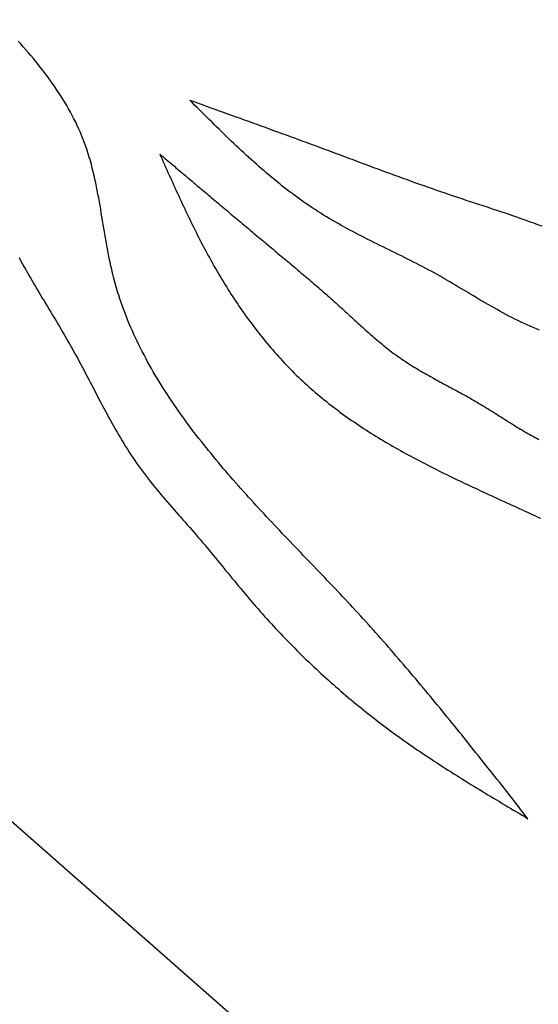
# Model space of a CAD drawing. Extents: x 15 to 1173, y 15 to 825.
# Tile 13 of 37: x 164 to 204, y 544 to 619. Entities that reach past the tile are written whole.
import ezdxf

# ---------------------------------------------------------------- set-up
doc = ezdxf.new("R2010")
doc.units = 0
doc.layers.get('0').update_dxf_attribs({"linetype": 'CONTINUOUS'})
doc.layers.add('BODY', color=3, linetype='CONTINUOUS')

msp = doc.modelspace()

# ---------------------------------------------------------------- linework, layer by layer
for points in [[(203.153, 557.934, 0), (202.973, 558.164, 0), (202.793, 558.393, 0), (202.613, 558.623, 0), (202.433, 558.853, 0), (202.253, 559.083, 0), (202.072, 559.312, 0), (201.892, 559.542, 0), (201.712, 559.772, 0), (201.531, 560.001, 0), (201.351, 560.231, 0), (201.171, 560.46, 0), (200.99, 560.689, 0), (200.809, 560.919, 0), (200.629, 561.148, 0), (200.448, 561.377, 0), (200.267, 561.606, 0), (200.086, 561.835, 0), (199.905, 562.063, 0), (199.724, 562.292, 0), (199.542, 562.521, 0), (199.361, 562.749, 0), (199.179, 562.977, 0), (198.997, 563.205, 0), (198.815, 563.433, 0), (198.633, 563.661, 0), (198.451, 563.889, 0), (198.269, 564.116, 0), (198.086, 564.344, 0), (197.903, 564.571, 0), (197.72, 564.798, 0), (197.537, 565.024, 0), (197.354, 565.251, 0), (197.17, 565.477, 0), (196.986, 565.704, 0), (196.802, 565.929, 0), (196.618, 566.155, 0), (196.434, 566.381, 0), (196.249, 566.606, 0), (196.064, 566.831, 0), (195.879, 567.055, 0), (195.693, 567.28, 0), (195.508, 567.504, 0), (195.322, 567.728, 0), (195.135, 567.952, 0), (194.949, 568.175, 0), (194.762, 568.398, 0), (194.575, 568.621, 0), (194.387, 568.843, 0), (194.199, 569.065, 0), (194.011, 569.287, 0), (193.823, 569.508, 0), (193.634, 569.73, 0), (193.445, 569.95, 0), (193.255, 570.171, 0), (193.065, 570.391, 0), (192.875, 570.611, 0), (192.685, 570.83, 0), (192.494, 571.049, 0), (192.302, 571.268, 0), (192.111, 571.486, 0), (191.918, 571.704, 0), (191.726, 571.922, 0), (191.533, 572.139, 0), (191.34, 572.355, 0), (191.146, 572.572, 0), (190.952, 572.787, 0), (190.757, 573.003, 0), (190.562, 573.218, 0), (190.367, 573.432, 0), (190.171, 573.646, 0), (189.974, 573.86, 0), (189.777, 574.073, 0), (189.58, 574.286, 0), (189.382, 574.498, 0), (189.184, 574.71, 0), (188.986, 574.922, 0), (188.787, 575.133, 0), (188.588, 575.344, 0), (188.389, 575.555, 0), (188.189, 575.766, 0), (187.989, 575.976, 0), (187.789, 576.186, 0), (187.589, 576.396, 0), (187.389, 576.606, 0), (187.188, 576.816, 0), (186.987, 577.025, 0), (186.786, 577.235, 0), (186.585, 577.444, 0), (186.384, 577.654, 0), (186.183, 577.863, 0), (185.982, 578.073, 0), (185.781, 578.283, 0), (185.58, 578.492, 0), (185.379, 578.702, 0), (185.179, 578.912, 0), (184.978, 579.122, 0), (184.777, 579.333, 0), (184.577, 579.543, 0), (184.376, 579.754, 0), (184.176, 579.965, 0), (183.976, 580.176, 0), (183.777, 580.388, 0), (183.577, 580.6, 0), (183.378, 580.812, 0), (183.179, 581.025, 0), (182.981, 581.238, 0), (182.782, 581.451, 0), (182.585, 581.665, 0), (182.387, 581.88, 0), (182.19, 582.095, 0), (181.994, 582.31, 0), (181.797, 582.527, 0), (181.602, 582.743, 0), (181.407, 582.961, 0), (181.212, 583.179, 0), (181.018, 583.397, 0), (180.825, 583.617, 0), (180.632, 583.837, 0), (180.44, 584.057, 0), (180.248, 584.279, 0), (180.057, 584.501, 0), (179.867, 584.724, 0), (179.677, 584.948, 0), (179.489, 585.173, 0), (179.3, 585.399, 0), (179.113, 585.626, 0), (178.927, 585.853, 0), (178.741, 586.082, 0), (178.556, 586.311, 0), (178.373, 586.542, 0), (178.19, 586.773, 0), (178.008, 587.006, 0), (177.827, 587.239, 0), (177.648, 587.474, 0), (177.469, 587.709, 0), (177.292, 587.945, 0), (177.116, 588.183, 0), (176.942, 588.421, 0), (176.769, 588.661, 0), (176.597, 588.901, 0), (176.427, 589.142, 0), (176.258, 589.385, 0), (176.091, 589.628, 0), (175.925, 589.872, 0), (175.761, 590.118, 0), (175.599, 590.364, 0), (175.439, 590.611, 0), (175.28, 590.86, 0), (175.124, 591.109, 0), (174.969, 591.36, 0), (174.816, 591.611, 0), (174.666, 591.864, 0), (174.517, 592.117, 0), (174.371, 592.372, 0), (174.226, 592.627, 0), (174.084, 592.884, 0), (173.945, 593.141, 0), (173.807, 593.4, 0), (173.672, 593.66, 0), (173.54, 593.921, 0), (173.409, 594.182, 0), (173.282, 594.445, 0), (173.157, 594.709, 0), (173.034, 594.974, 0), (172.915, 595.24, 0), (172.798, 595.507, 0), (172.683, 595.775, 0), (172.572, 596.045, 0), (172.464, 596.315, 0), (172.358, 596.586, 0), (172.256, 596.859, 0), (172.156, 597.132, 0), (172.06, 597.407, 0), (171.966, 597.682, 0), (171.876, 597.959, 0), (171.789, 598.237, 0), (171.706, 598.516, 0), (171.625, 598.796, 0), (171.548, 599.077, 0), (171.475, 599.359, 0), (171.405, 599.642, 0), (171.338, 599.927, 0), (171.273, 600.212, 0), (171.212, 600.497, 0), (171.152, 600.784, 0), (171.095, 601.071, 0), (171.04, 601.359, 0), (170.986, 601.647, 0), (170.934, 601.936, 0), (170.883, 602.225, 0), (170.833, 602.515, 0), (170.784, 602.804, 0), (170.736, 603.094, 0), (170.688, 603.383, 0), (170.64, 603.673, 0), (170.592, 603.962, 0), (170.544, 604.252, 0), (170.495, 604.541, 0), (170.445, 604.829, 0), (170.395, 605.118, 0), (170.343, 605.405, 0), (170.289, 605.692, 0), (170.234, 605.979, 0), (170.177, 606.265, 0), (170.118, 606.55, 0), (170.057, 606.834, 0), (169.993, 607.117, 0), (169.927, 607.399, 0), (169.857, 607.679, 0), (169.784, 607.959, 0), (169.707, 608.237, 0), (169.627, 608.514, 0), (169.543, 608.79, 0), (169.455, 609.064, 0), (169.362, 609.336, 0), (169.265, 609.607, 0), (169.163, 609.876, 0), (169.057, 610.143, 0), (168.945, 610.409, 0), (168.829, 610.673, 0), (168.709, 610.935, 0), (168.584, 611.195, 0), (168.455, 611.454, 0), (168.322, 611.711, 0), (168.185, 611.966, 0), (168.043, 612.22, 0), (167.899, 612.472, 0), (167.75, 612.722, 0), (167.598, 612.971, 0), (167.443, 613.218, 0), (167.284, 613.463, 0), (167.122, 613.707, 0), (166.957, 613.95, 0), (166.788, 614.191, 0), (166.617, 614.43, 0), (166.444, 614.668, 0), (166.267, 614.904, 0), (166.088, 615.139, 0), (165.907, 615.372, 0), (165.723, 615.604, 0), (165.537, 615.835, 0), (165.349, 616.064, 0), (165.159, 616.291, 0), (164.967, 616.517, 0), (164.774, 616.742, 0), (164.579, 616.965, 0), (164.382, 617.187, 0), (164.184, 617.408, 0)], [(177.304, 612.886, 0), (177.624, 612.771, 0), (177.944, 612.656, 0), (178.264, 612.541, 0), (178.584, 612.426, 0), (178.904, 612.311, 0), (179.224, 612.196, 0), (179.544, 612.081, 0), (179.864, 611.966, 0), (180.184, 611.851, 0), (180.503, 611.735, 0), (180.823, 611.62, 0), (181.143, 611.505, 0), (181.463, 611.389, 0), (181.783, 611.273, 0), (182.102, 611.158, 0), (182.422, 611.042, 0), (182.742, 610.926, 0), (183.061, 610.81, 0), (183.381, 610.694, 0), (183.7, 610.577, 0), (184.02, 610.461, 0), (184.339, 610.344, 0), (184.659, 610.228, 0), (184.978, 610.111, 0), (185.298, 609.994, 0), (185.617, 609.877, 0), (185.936, 609.759, 0), (186.255, 609.642, 0), (186.574, 609.524, 0), (186.893, 609.406, 0), (187.212, 609.288, 0), (187.531, 609.169, 0), (187.85, 609.051, 0), (188.169, 608.932, 0), (188.488, 608.813, 0), (188.807, 608.694, 0), (189.125, 608.575, 0), (189.444, 608.456, 0), (189.763, 608.337, 0), (190.081, 608.218, 0), (190.4, 608.099, 0), (190.719, 607.98, 0), (191.038, 607.861, 0), (191.357, 607.743, 0), (191.676, 607.625, 0), (191.995, 607.507, 0), (192.314, 607.389, 0), (192.633, 607.271, 0), (192.952, 607.154, 0), (193.272, 607.037, 0), (193.591, 606.921, 0), (193.911, 606.805, 0), (194.231, 606.69, 0), (194.551, 606.575, 0), (194.871, 606.46, 0), (195.191, 606.347, 0), (195.512, 606.234, 0), (195.832, 606.121, 0), (196.153, 606.009, 0), (196.474, 605.898, 0), (196.796, 605.788, 0), (197.117, 605.678, 0), (197.439, 605.57, 0), (197.761, 605.462, 0), (198.084, 605.355, 0), (198.406, 605.248, 0), (198.729, 605.142, 0), (199.052, 605.036, 0), (199.375, 604.93, 0), (199.698, 604.825, 0), (200.021, 604.719, 0), (200.343, 604.612, 0), (200.666, 604.505, 0), (200.989, 604.398, 0), (201.312, 604.289, 0), (201.634, 604.18, 0), (201.957, 604.07, 0), (202.279, 603.958, 0), (202.6, 603.845, 0), (202.922, 603.731, 0), (203.244, 603.616, 0), (203.565, 603.501, 0), (203.887, 603.387, 0), (204.208, 603.273, 0)], [(204.028, 595.304, 0), (203.791, 595.397, 0), (203.555, 595.494, 0), (203.32, 595.594, 0), (203.086, 595.697, 0), (202.853, 595.803, 0), (202.62, 595.912, 0), (202.389, 596.023, 0), (202.158, 596.138, 0), (201.928, 596.254, 0), (201.698, 596.373, 0), (201.47, 596.494, 0), (201.241, 596.616, 0), (201.013, 596.741, 0), (200.786, 596.867, 0), (200.559, 596.995, 0), (200.332, 597.124, 0), (200.106, 597.254, 0), (199.88, 597.386, 0), (199.654, 597.518, 0), (199.428, 597.651, 0), (199.203, 597.785, 0), (198.977, 597.919, 0), (198.752, 598.054, 0), (198.526, 598.189, 0), (198.3, 598.324, 0), (198.074, 598.458, 0), (197.848, 598.593, 0), (197.622, 598.727, 0), (197.395, 598.861, 0), (197.168, 598.994, 0), (196.941, 599.126, 0), (196.713, 599.257, 0), (196.485, 599.388, 0), (196.256, 599.516, 0), (196.027, 599.644, 0), (195.797, 599.77, 0), (195.566, 599.895, 0), (195.335, 600.018, 0), (195.104, 600.14, 0), (194.872, 600.262, 0), (194.639, 600.382, 0), (194.407, 600.501, 0), (194.174, 600.619, 0), (193.941, 600.737, 0), (193.708, 600.854, 0), (193.474, 600.97, 0), (193.241, 601.086, 0), (193.007, 601.202, 0), (192.774, 601.317, 0), (192.541, 601.432, 0), (192.307, 601.547, 0), (192.074, 601.662, 0), (191.842, 601.777, 0), (191.609, 601.892, 0), (191.377, 602.008, 0), (191.145, 602.124, 0), (190.914, 602.24, 0), (190.683, 602.357, 0), (190.452, 602.474, 0), (190.222, 602.592, 0), (189.993, 602.711, 0), (189.765, 602.831, 0), (189.537, 602.952, 0), (189.31, 603.074, 0), (189.084, 603.197, 0), (188.858, 603.321, 0), (188.634, 603.447, 0), (188.41, 603.574, 0), (188.188, 603.703, 0), (187.967, 603.833, 0), (187.746, 603.965, 0), (187.527, 604.099, 0), (187.309, 604.234, 0), (187.093, 604.372, 0), (186.877, 604.511, 0), (186.663, 604.653, 0), (186.45, 604.796, 0), (186.238, 604.941, 0), (186.027, 605.088, 0), (185.818, 605.236, 0), (185.609, 605.386, 0), (185.402, 605.538, 0), (185.195, 605.692, 0), (184.989, 605.847, 0), (184.785, 606.003, 0), (184.581, 606.161, 0), (184.378, 606.32, 0), (184.177, 606.481, 0), (183.976, 606.643, 0), (183.775, 606.807, 0), (183.576, 606.972, 0), (183.378, 607.138, 0), (183.18, 607.305, 0), (182.983, 607.473, 0), (182.787, 607.643, 0), (182.591, 607.814, 0), (182.396, 607.985, 0), (182.202, 608.158, 0), (182.009, 608.332, 0), (181.816, 608.507, 0), (181.623, 608.682, 0), (181.432, 608.859, 0), (181.24, 609.036, 0), (181.05, 609.214, 0), (180.859, 609.393, 0), (180.67, 609.573, 0), (180.48, 609.753, 0), (180.291, 609.934, 0), (180.103, 610.116, 0), (179.914, 610.298, 0), (179.727, 610.48, 0), (179.539, 610.664, 0), (179.352, 610.847, 0), (179.165, 611.031, 0), (178.978, 611.216, 0), (178.792, 611.401, 0), (178.605, 611.586, 0), (178.419, 611.771, 0), (178.233, 611.956, 0), (178.047, 612.142, 0), (177.861, 612.328, 0), (177.676, 612.514, 0), (177.49, 612.7, 0), (177.304, 612.886, 0)], [(175.013, 608.765, 0), (175.136, 608.661, 0), (175.26, 608.556, 0), (175.384, 608.452, 0), (175.507, 608.347, 0), (175.631, 608.243, 0), (175.754, 608.139, 0), (175.878, 608.034, 0), (176.002, 607.93, 0), (176.125, 607.826, 0), (176.249, 607.721, 0), (176.373, 607.617, 0), (176.496, 607.512, 0), (176.62, 607.408, 0), (176.743, 607.304, 0), (176.867, 607.199, 0), (176.991, 607.095, 0), (177.114, 606.991, 0), (177.238, 606.886, 0), (177.362, 606.782, 0), (177.485, 606.678, 0), (177.609, 606.573, 0), (177.733, 606.469, 0), (177.856, 606.365, 0), (177.98, 606.26, 0), (178.104, 606.156, 0), (178.227, 606.052, 0), (178.351, 605.948, 0), (178.475, 605.843, 0), (178.598, 605.739, 0), (178.722, 605.635, 0), (178.846, 605.531, 0), (178.969, 605.426, 0), (179.093, 605.322, 0), (179.217, 605.218, 0), (179.34, 605.114, 0), (179.464, 605.01, 0), (179.588, 604.905, 0), (179.712, 604.801, 0), (179.835, 604.697, 0), (179.959, 604.593, 0), (180.083, 604.489, 0), (180.207, 604.385, 0), (180.33, 604.281, 0), (180.454, 604.177, 0), (180.578, 604.072, 0), (180.702, 603.968, 0), (180.825, 603.864, 0), (180.949, 603.76, 0), (181.073, 603.656, 0), (181.197, 603.552, 0), (181.321, 603.448, 0), (181.444, 603.344, 0), (181.568, 603.241, 0), (181.692, 603.137, 0), (181.816, 603.033, 0), (181.94, 602.929, 0), (182.064, 602.825, 0), (182.187, 602.721, 0), (182.311, 602.617, 0), (182.435, 602.513, 0), (182.559, 602.41, 0), (182.683, 602.306, 0), (182.807, 602.202, 0), (182.931, 602.098, 0), (183.055, 601.995, 0), (183.179, 601.891, 0), (183.303, 601.787, 0), (183.426, 601.684, 0), (183.55, 601.58, 0), (183.674, 601.477, 0), (183.798, 601.373, 0), (183.922, 601.269, 0), (184.046, 601.166, 0), (184.17, 601.062, 0), (184.294, 600.959, 0), (184.418, 600.855, 0), (184.542, 600.752, 0), (184.666, 600.648, 0), (184.79, 600.544, 0), (184.914, 600.441, 0), (185.038, 600.337, 0), (185.162, 600.233, 0), (185.285, 600.129, 0), (185.409, 600.025, 0), (185.532, 599.921, 0), (185.656, 599.817, 0), (185.779, 599.713, 0), (185.903, 599.609, 0), (186.026, 599.504, 0), (186.149, 599.399, 0), (186.272, 599.295, 0), (186.395, 599.19, 0), (186.518, 599.085, 0), (186.641, 598.98, 0), (186.764, 598.874, 0), (186.886, 598.769, 0), (187.009, 598.663, 0), (187.131, 598.557, 0), (187.253, 598.451, 0), (187.375, 598.344, 0), (187.497, 598.238, 0), (187.619, 598.131, 0), (187.741, 598.024, 0), (187.862, 597.917, 0), (187.983, 597.809, 0), (188.104, 597.702, 0), (188.225, 597.594, 0), (188.346, 597.485, 0), (188.466, 597.377, 0), (188.587, 597.268, 0), (188.707, 597.159, 0), (188.827, 597.049, 0), (188.947, 596.94, 0), (189.066, 596.83, 0), (189.186, 596.72, 0), (189.306, 596.61, 0), (189.425, 596.5, 0), (189.545, 596.39, 0), (189.664, 596.28, 0), (189.784, 596.17, 0), (189.904, 596.06, 0), (190.023, 595.95, 0), (190.143, 595.841, 0), (190.263, 595.731, 0), (190.383, 595.622, 0), (190.504, 595.513, 0), (190.624, 595.405, 0), (190.745, 595.296, 0), (190.866, 595.188, 0), (190.987, 595.081, 0), (191.109, 594.974, 0), (191.231, 594.868, 0), (191.353, 594.762, 0), (191.476, 594.656, 0), (191.599, 594.552, 0), (191.723, 594.448, 0), (191.847, 594.344, 0), (191.971, 594.242, 0), (192.097, 594.14, 0), (192.222, 594.039, 0), (192.348, 593.938, 0), (192.475, 593.839, 0), (192.602, 593.74, 0), (192.73, 593.643, 0), (192.859, 593.546, 0), (192.988, 593.451, 0), (193.118, 593.356, 0), (193.249, 593.263, 0), (193.381, 593.17, 0), (193.513, 593.079, 0), (193.646, 592.989, 0), (193.78, 592.9, 0), (193.914, 592.812, 0), (194.049, 592.725, 0), (194.185, 592.639, 0), (194.321, 592.554, 0), (194.458, 592.47, 0), (194.596, 592.386, 0), (194.734, 592.303, 0), (194.872, 592.221, 0), (195.011, 592.14, 0), (195.151, 592.059, 0), (195.291, 591.979, 0), (195.431, 591.899, 0), (195.572, 591.82, 0), (195.713, 591.741, 0), (195.854, 591.662, 0), (195.995, 591.584, 0), (196.137, 591.506, 0), (196.279, 591.429, 0), (196.421, 591.351, 0), (196.564, 591.274, 0), (196.706, 591.197, 0), (196.849, 591.12, 0), (196.992, 591.043, 0), (197.135, 590.966, 0), (197.278, 590.89, 0), (197.421, 590.812, 0), (197.563, 590.735, 0), (197.706, 590.658, 0), (197.849, 590.58, 0), (197.992, 590.502, 0), (198.134, 590.424, 0), (198.277, 590.346, 0), (198.419, 590.267, 0), (198.561, 590.187, 0), (198.703, 590.107, 0), (198.844, 590.027, 0), (198.986, 589.946, 0), (199.127, 589.864, 0), (199.267, 589.782, 0), (199.407, 589.699, 0), (199.547, 589.615, 0), (199.687, 589.531, 0), (199.826, 589.446, 0), (199.965, 589.361, 0), (200.104, 589.275, 0), (200.242, 589.188, 0), (200.381, 589.102, 0), (200.519, 589.015, 0), (200.657, 588.928, 0), (200.795, 588.841, 0), (200.932, 588.753, 0), (201.07, 588.666, 0), (201.208, 588.579, 0), (201.345, 588.491, 0), (201.483, 588.404, 0), (201.621, 588.317, 0), (201.758, 588.23, 0), (201.896, 588.144, 0), (202.034, 588.058, 0), (202.172, 587.972, 0), (202.31, 587.887, 0), (202.448, 587.803, 0), (202.587, 587.719, 0), (202.726, 587.635, 0), (202.865, 587.553, 0), (203.004, 587.471, 0), (203.144, 587.39, 0), (203.284, 587.309, 0), (203.424, 587.23, 0), (203.565, 587.152, 0), (203.706, 587.075, 0), (203.848, 586.999, 0), (203.99, 586.924, 0)], [(175.013, 608.765, 0), (175.102, 608.564, 0), (175.191, 608.364, 0), (175.281, 608.163, 0), (175.37, 607.963, 0), (175.46, 607.762, 0), (175.549, 607.562, 0), (175.639, 607.361, 0), (175.729, 607.161, 0), (175.819, 606.961, 0), (175.909, 606.761, 0), (176, 606.561, 0), (176.09, 606.361, 0), (176.181, 606.161, 0), (176.273, 605.961, 0), (176.364, 605.762, 0), (176.456, 605.562, 0), (176.548, 605.363, 0), (176.64, 605.164, 0), (176.733, 604.965, 0), (176.826, 604.767, 0), (176.92, 604.568, 0), (177.014, 604.37, 0), (177.108, 604.172, 0), (177.203, 603.974, 0), (177.298, 603.777, 0), (177.394, 603.579, 0), (177.49, 603.382, 0), (177.587, 603.186, 0), (177.685, 602.989, 0), (177.783, 602.793, 0), (177.881, 602.597, 0), (177.98, 602.402, 0), (178.08, 602.207, 0), (178.181, 602.012, 0), (178.282, 601.817, 0), (178.384, 601.623, 0), (178.487, 601.429, 0), (178.59, 601.236, 0), (178.694, 601.043, 0), (178.799, 600.851, 0), (178.905, 600.658, 0), (179.011, 600.467, 0), (179.119, 600.275, 0), (179.227, 600.085, 0), (179.336, 599.894, 0), (179.446, 599.704, 0), (179.557, 599.515, 0), (179.669, 599.326, 0), (179.781, 599.137, 0), (179.895, 598.949, 0), (180.01, 598.762, 0), (180.126, 598.575, 0), (180.243, 598.389, 0), (180.36, 598.203, 0), (180.479, 598.017, 0), (180.599, 597.833, 0), (180.72, 597.649, 0), (180.842, 597.465, 0), (180.965, 597.282, 0), (181.089, 597.1, 0), (181.214, 596.919, 0), (181.34, 596.738, 0), (181.467, 596.558, 0), (181.595, 596.378, 0), (181.725, 596.2, 0), (181.855, 596.022, 0), (181.986, 595.845, 0), (182.118, 595.668, 0), (182.252, 595.493, 0), (182.386, 595.318, 0), (182.521, 595.144, 0), (182.658, 594.971, 0), (182.795, 594.799, 0), (182.934, 594.627, 0), (183.073, 594.457, 0), (183.214, 594.287, 0), (183.355, 594.118, 0), (183.498, 593.951, 0), (183.642, 593.784, 0), (183.786, 593.618, 0), (183.932, 593.453, 0), (184.079, 593.289, 0), (184.227, 593.127, 0), (184.376, 592.965, 0), (184.525, 592.804, 0), (184.676, 592.645, 0), (184.828, 592.486, 0), (184.981, 592.328, 0), (185.136, 592.172, 0), (185.291, 592.017, 0), (185.447, 591.863, 0), (185.604, 591.71, 0), (185.762, 591.558, 0), (185.922, 591.408, 0), (186.082, 591.258, 0), (186.244, 591.11, 0), (186.406, 590.963, 0), (186.57, 590.818, 0), (186.734, 590.673, 0), (186.9, 590.53, 0), (187.066, 590.388, 0), (187.234, 590.247, 0), (187.403, 590.108, 0), (187.572, 589.97, 0), (187.743, 589.832, 0), (187.914, 589.696, 0), (188.086, 589.561, 0), (188.26, 589.428, 0), (188.434, 589.295, 0), (188.609, 589.164, 0), (188.785, 589.033, 0), (188.961, 588.904, 0), (189.139, 588.775, 0), (189.317, 588.648, 0), (189.496, 588.522, 0), (189.676, 588.397, 0), (189.857, 588.272, 0), (190.039, 588.149, 0), (190.221, 588.027, 0), (190.404, 587.905, 0), (190.587, 587.785, 0), (190.772, 587.666, 0), (190.957, 587.547, 0), (191.142, 587.429, 0), (191.328, 587.312, 0), (191.515, 587.197, 0), (191.703, 587.081, 0), (191.891, 586.967, 0), (192.08, 586.854, 0), (192.269, 586.741, 0), (192.459, 586.629, 0), (192.649, 586.518, 0), (192.84, 586.408, 0), (193.032, 586.299, 0), (193.223, 586.19, 0), (193.416, 586.082, 0), (193.609, 585.974, 0), (193.802, 585.868, 0), (193.996, 585.762, 0), (194.19, 585.657, 0), (194.384, 585.552, 0), (194.579, 585.448, 0), (194.774, 585.345, 0), (194.97, 585.242, 0), (195.166, 585.14, 0), (195.362, 585.038, 0), (195.559, 584.937, 0), (195.756, 584.837, 0), (195.953, 584.737, 0), (196.15, 584.637, 0), (196.348, 584.538, 0), (196.546, 584.44, 0), (196.744, 584.342, 0), (196.942, 584.245, 0), (197.141, 584.148, 0), (197.34, 584.051, 0), (197.538, 583.955, 0), (197.737, 583.859, 0), (197.937, 583.764, 0), (198.136, 583.669, 0), (198.335, 583.575, 0), (198.535, 583.48, 0), (198.734, 583.387, 0), (198.934, 583.293, 0), (199.133, 583.2, 0), (199.333, 583.107, 0), (199.532, 583.014, 0), (199.732, 582.922, 0), (199.931, 582.83, 0), (200.131, 582.738, 0), (200.33, 582.646, 0), (200.53, 582.554, 0), (200.729, 582.463, 0), (200.929, 582.372, 0), (201.128, 582.28, 0), (201.328, 582.189, 0), (201.527, 582.098, 0), (201.726, 582.007, 0), (201.926, 581.916, 0), (202.125, 581.825, 0), (202.324, 581.733, 0), (202.523, 581.642, 0), (202.722, 581.551, 0), (202.921, 581.459, 0), (203.12, 581.368, 0), (203.318, 581.276, 0), (203.517, 581.184, 0), (203.716, 581.092, 0), (203.914, 580.999, 0), (204.112, 580.907, 0)], [(164.258, 600.844, 0), (164.378, 600.62, 0), (164.5, 600.397, 0), (164.622, 600.175, 0), (164.746, 599.953, 0), (164.872, 599.732, 0), (164.998, 599.511, 0), (165.125, 599.29, 0), (165.252, 599.07, 0), (165.381, 598.85, 0), (165.51, 598.631, 0), (165.64, 598.411, 0), (165.77, 598.192, 0), (165.901, 597.973, 0), (166.032, 597.754, 0), (166.164, 597.536, 0), (166.296, 597.317, 0), (166.427, 597.098, 0), (166.559, 596.879, 0), (166.691, 596.66, 0), (166.823, 596.441, 0), (166.955, 596.222, 0), (167.087, 596.003, 0), (167.218, 595.783, 0), (167.349, 595.564, 0), (167.479, 595.343, 0), (167.609, 595.123, 0), (167.738, 594.902, 0), (167.866, 594.681, 0), (167.994, 594.459, 0), (168.121, 594.237, 0), (168.247, 594.014, 0), (168.372, 593.791, 0), (168.496, 593.567, 0), (168.619, 593.343, 0), (168.741, 593.118, 0), (168.863, 592.892, 0), (168.984, 592.667, 0), (169.104, 592.441, 0), (169.223, 592.214, 0), (169.343, 591.988, 0), (169.461, 591.761, 0), (169.58, 591.534, 0), (169.698, 591.307, 0), (169.816, 591.081, 0), (169.934, 590.854, 0), (170.052, 590.627, 0), (170.17, 590.4, 0), (170.289, 590.174, 0), (170.407, 589.948, 0), (170.526, 589.722, 0), (170.645, 589.496, 0), (170.765, 589.271, 0), (170.886, 589.046, 0), (171.007, 588.821, 0), (171.128, 588.598, 0), (171.251, 588.374, 0), (171.374, 588.152, 0), (171.499, 587.93, 0), (171.624, 587.709, 0), (171.75, 587.488, 0), (171.878, 587.269, 0), (172.007, 587.05, 0), (172.137, 586.832, 0), (172.269, 586.616, 0), (172.402, 586.4, 0), (172.537, 586.185, 0), (172.673, 585.972, 0), (172.812, 585.759, 0), (172.952, 585.548, 0), (173.094, 585.339, 0), (173.238, 585.13, 0), (173.384, 584.923, 0), (173.532, 584.717, 0), (173.682, 584.513, 0), (173.834, 584.31, 0), (173.987, 584.108, 0), (174.143, 583.908, 0), (174.3, 583.708, 0), (174.458, 583.51, 0), (174.618, 583.312, 0), (174.779, 583.115, 0), (174.942, 582.919, 0), (175.105, 582.724, 0), (175.27, 582.529, 0), (175.435, 582.335, 0), (175.601, 582.142, 0), (175.768, 581.949, 0), (175.936, 581.756, 0), (176.104, 581.564, 0), (176.272, 581.372, 0), (176.441, 581.18, 0), (176.609, 580.988, 0), (176.778, 580.796, 0), (176.947, 580.604, 0), (177.115, 580.412, 0), (177.284, 580.22, 0), (177.452, 580.028, 0), (177.62, 579.835, 0), (177.787, 579.642, 0), (177.953, 579.449, 0), (178.119, 579.254, 0), (178.284, 579.06, 0), (178.448, 578.865, 0), (178.612, 578.67, 0), (178.776, 578.474, 0), (178.939, 578.278, 0), (179.101, 578.082, 0), (179.263, 577.885, 0), (179.425, 577.688, 0), (179.587, 577.492, 0), (179.748, 577.295, 0), (179.91, 577.098, 0), (180.071, 576.901, 0), (180.232, 576.704, 0), (180.393, 576.507, 0), (180.555, 576.31, 0), (180.716, 576.113, 0), (180.878, 575.917, 0), (181.04, 575.72, 0), (181.203, 575.525, 0), (181.365, 575.329, 0), (181.529, 575.134, 0), (181.692, 574.939, 0), (181.856, 574.744, 0), (182.021, 574.55, 0), (182.187, 574.357, 0), (182.353, 574.164, 0), (182.52, 573.972, 0), (182.688, 573.781, 0), (182.857, 573.59, 0), (183.026, 573.399, 0), (183.196, 573.21, 0), (183.367, 573.021, 0), (183.539, 572.833, 0), (183.712, 572.645, 0), (183.885, 572.459, 0), (184.06, 572.272, 0), (184.235, 572.087, 0), (184.411, 571.902, 0), (184.587, 571.718, 0), (184.765, 571.535, 0), (184.943, 571.352, 0), (185.122, 571.17, 0), (185.302, 570.989, 0), (185.482, 570.808, 0), (185.663, 570.629, 0), (185.845, 570.45, 0), (186.028, 570.271, 0), (186.211, 570.094, 0), (186.395, 569.917, 0), (186.58, 569.74, 0), (186.766, 569.565, 0), (186.952, 569.39, 0), (187.139, 569.216, 0), (187.327, 569.043, 0), (187.515, 568.871, 0), (187.704, 568.699, 0), (187.894, 568.528, 0), (188.084, 568.358, 0), (188.276, 568.188, 0), (188.467, 568.02, 0), (188.66, 567.852, 0), (188.853, 567.684, 0), (189.047, 567.518, 0), (189.241, 567.352, 0), (189.436, 567.188, 0), (189.632, 567.024, 0), (189.828, 566.86, 0), (190.025, 566.698, 0), (190.223, 566.536, 0), (190.421, 566.375, 0), (190.62, 566.215, 0), (190.82, 566.056, 0), (191.02, 565.897, 0), (191.221, 565.74, 0), (191.422, 565.583, 0), (191.624, 565.427, 0), (191.826, 565.271, 0), (192.029, 565.117, 0), (192.233, 564.963, 0), (192.437, 564.811, 0), (192.642, 564.659, 0), (192.847, 564.508, 0), (193.053, 564.357, 0), (193.26, 564.208, 0), (193.467, 564.059, 0), (193.674, 563.912, 0), (193.882, 563.765, 0), (194.091, 563.618, 0), (194.3, 563.473, 0), (194.51, 563.328, 0), (194.72, 563.184, 0), (194.93, 563.041, 0), (195.141, 562.898, 0), (195.352, 562.756, 0), (195.564, 562.615, 0), (195.777, 562.474, 0), (195.989, 562.334, 0), (196.202, 562.194, 0), (196.416, 562.055, 0), (196.629, 561.917, 0), (196.843, 561.779, 0), (197.058, 561.642, 0), (197.273, 561.505, 0), (197.488, 561.368, 0), (197.703, 561.233, 0), (197.919, 561.097, 0), (198.135, 560.962, 0), (198.351, 560.827, 0), (198.567, 560.693, 0), (198.784, 560.559, 0), (199.001, 560.426, 0), (199.218, 560.293, 0), (199.436, 560.16, 0), (199.654, 560.027, 0), (199.871, 559.895, 0), (200.089, 559.763, 0), (200.307, 559.632, 0), (200.526, 559.5, 0), (200.744, 559.369, 0), (200.963, 559.238, 0), (201.182, 559.107, 0), (201.4, 558.976, 0), (201.619, 558.846, 0), (201.838, 558.715, 0), (202.057, 558.585, 0), (202.276, 558.454, 0), (202.496, 558.324, 0), (202.715, 558.194, 0), (202.934, 558.064, 0), (203.153, 557.934, 0)]]:
    msp.add_polyline3d(points)
at = {"layer": 'BODY'}
msp.add_line((30.9, 674.573), (228.653, 500.577), dxfattribs=at)

doc.saveas('drawing.dxf')
